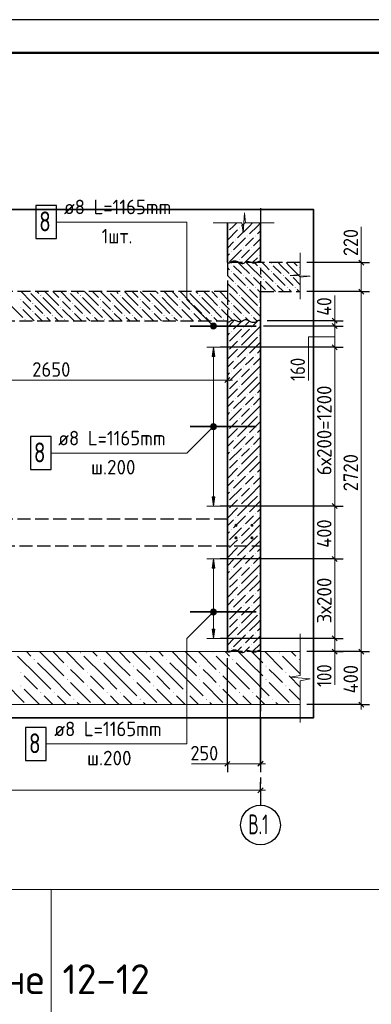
# Model space of a CAD drawing. Header units: millimetres. Extents: x 0 to 59400, y 0 to 42000.
# Tile 26 of 28: x 39923 to 45230, y 27120 to 42000. Entities that reach past the tile are written whole.
import ezdxf

# ---------------------------------------------------------------- set-up
doc = ezdxf.new("R2010")
doc.units = ezdxf.units.MM
doc.linetypes.add('______2', pattern=[270, 200, -70])
doc.linetypes.add('______5', pattern=[1100, 800, -100, 100, -100])
for name, color, linetype, lineweight in [('Standard', 7, 'Continuous', 25), ('ЖБ Перекрытие верхний уровень', 7, '______2', 25), ('ЖБ Перекрытие нижний уровень с отделкой', 7, '______2', 25), ('ЖБ Пилон', 7, 'Continuous', 35), ('ЖБ Стена верхний уровень', 7, 'Continuous', 35), ('Заголовок чертежа', 7, 'Continuous', 25), ('Позиционная метка линия выноска', 7, 'Continuous', 13), ('Примечания', 7, 'Continuous', 13), ('Размерная линия_ общее', 7, 'Continuous', 13), ('Стена обрамление Г-обр.', 7, 'Continuous', 35), ('Стена обрамление П-обр.', 7, 'Continuous', 35), ('Фоновоя арматура Х1', 52, 'Continuous', 25)]:
    doc.layers.add(name, color=color, linetype=linetype, lineweight=lineweight)
doc.layers.add('Оси', color=7, linetype='______5')
doc.layers.add('Размерная выноска', color=7, linetype='Continuous')
doc.styles.add('ISOCPEUR', font='txt')

msp = doc.modelspace()

# ---------------------------------------------------------------- hatches: boundary and pattern name
at = {"layer": 'ЖБ Перекрытие верхний уровень', "linetype": 'Continuous', "lineweight": 18, "transparency": 33554687}
for points in [[(43115, 38312), (43121, 38318), (43128, 38312), (43121, 38305)], [(43535, 38252), (43541, 38258), (43548, 38252), (43541, 38245)], [(43715, 38312), (43721, 38318), (43728, 38312), (43721, 38305)], [(44135, 38252), (44141, 38258), (44148, 38252), (44141, 38245)], [(43115, 38192), (43121, 38198), (43128, 38192), (43121, 38185)], [(43295, 38132), (43301, 38138), (43308, 38132), (43301, 38125)], [(43415, 38132), (43421, 38138), (43428, 38132), (43421, 38125)], [(43715, 38192), (43721, 38198), (43728, 38192), (43721, 38185)], [(43895, 38132), (43901, 38138), (43908, 38132), (43901, 38125)], [(44015, 38132), (44021, 38138), (44028, 38132), (44021, 38125)], [(43175, 38012), (43181, 38018), (43188, 38012), (43181, 38005)], [(43355, 37952), (43361, 37958), (43368, 37952), (43361, 37945)], [(43475, 37952), (43481, 37958), (43488, 37952), (43481, 37945)], [(43595, 38072), (43601, 38078), (43608, 38072), (43601, 38065)], [(43775, 38012), (43781, 38018), (43788, 38012), (43781, 38005)], [(43955, 37952), (43961, 37958), (43968, 37952), (43961, 37945)], [(44075, 37952), (44081, 37958), (44088, 37952), (44081, 37945)], [(43058, 37895), (43061, 37898), (43068, 37892), (43066, 37890), (43058, 37890)], [(43655, 37892), (43661, 37898), (43668, 37892), (43666, 37890), (43656, 37890)]]:
    msp.add_hatch(color=7, dxfattribs=at).paths.add_polyline_path(points, flags=16)
at = {"layer": 'ЖБ Перекрытие нижний уровень с отделкой', "linetype": 'Continuous', "lineweight": 18, "transparency": 33554687}
for points in [[(40066, 37890), (40061, 37885), (40056, 37890)], [(40235, 37832), (40241, 37838), (40248, 37832), (40241, 37825)], [(40666, 37890), (40661, 37885), (40656, 37890)], [(40835, 37832), (40841, 37838), (40848, 37832), (40841, 37825)], [(41266, 37890), (41261, 37885), (41256, 37890)], [(41435, 37832), (41441, 37838), (41448, 37832), (41441, 37825)], [(41866, 37890), (41861, 37885), (41856, 37890)], [(42035, 37832), (42041, 37838), (42048, 37832), (42041, 37825)], [(42466, 37890), (42461, 37885), (42456, 37890)], [(42635, 37832), (42641, 37838), (42648, 37832), (42641, 37825)], [(43066, 37890), (43061, 37885), (43056, 37890)], [(43235, 37832), (43241, 37838), (43248, 37832), (43241, 37825)], [(39935, 37772), (39941, 37778), (39948, 37772), (39941, 37765)], [(39935, 37652), (39941, 37658), (39948, 37652), (39941, 37645)], [(40115, 37712), (40121, 37718), (40128, 37712), (40121, 37705)], [(40535, 37772), (40541, 37778), (40548, 37772), (40541, 37765)], [(40535, 37652), (40541, 37658), (40548, 37652), (40541, 37645)], [(40715, 37712), (40721, 37718), (40728, 37712), (40721, 37705)], [(41135, 37772), (41141, 37778), (41148, 37772), (41141, 37765)], [(41135, 37652), (41141, 37658), (41148, 37652), (41141, 37645)], [(41315, 37712), (41321, 37718), (41328, 37712), (41321, 37705)], [(41735, 37772), (41741, 37778), (41748, 37772), (41741, 37765)], [(41735, 37652), (41741, 37658), (41748, 37652), (41741, 37645)], [(41915, 37712), (41921, 37718), (41928, 37712), (41921, 37705)], [(42335, 37772), (42341, 37778), (42348, 37772), (42341, 37765)], [(42335, 37652), (42341, 37658), (42348, 37652), (42341, 37645)], [(42515, 37712), (42521, 37718), (42528, 37712), (42521, 37705)], [(42935, 37772), (42941, 37778), (42948, 37772), (42941, 37765)], [(42935, 37652), (42941, 37658), (42948, 37652), (42941, 37645)], [(43115, 37712), (43121, 37718), (43128, 37712), (43121, 37705)], [(43535, 37772), (43541, 37778), (43548, 37772), (43541, 37765)], [(43535, 37652), (43541, 37658), (43548, 37652), (43541, 37645)], [(40115, 37592), (40121, 37598), (40128, 37592), (40121, 37585)], [(40295, 37532), (40301, 37538), (40308, 37532), (40301, 37525)], [(40415, 37532), (40421, 37538), (40428, 37532), (40421, 37525)], [(40715, 37592), (40721, 37598), (40728, 37592), (40721, 37585)], [(40895, 37532), (40901, 37538), (40908, 37532), (40901, 37525)], [(41015, 37532), (41021, 37538), (41028, 37532), (41021, 37525)], [(41315, 37592), (41321, 37598), (41328, 37592), (41321, 37585)], [(41495, 37532), (41501, 37538), (41508, 37532), (41501, 37525)], [(41615, 37532), (41621, 37538), (41628, 37532), (41621, 37525)], [(41915, 37592), (41921, 37598), (41928, 37592), (41921, 37585)], [(42095, 37532), (42101, 37538), (42108, 37532), (42101, 37525)], [(42215, 37532), (42221, 37538), (42228, 37532), (42221, 37525)], [(42515, 37592), (42521, 37598), (42528, 37592), (42521, 37585)], [(42695, 37532), (42701, 37538), (42708, 37532), (42701, 37525)], [(42815, 37532), (42821, 37538), (42828, 37532), (42821, 37525)], [(43115, 37592), (43121, 37598), (43128, 37592), (43121, 37585)], [(43295, 37532), (43301, 37538), (43308, 37532), (43301, 37525)], [(43415, 37532), (43421, 37538), (43428, 37532), (43421, 37525)], [(39995, 37472), (40001, 37478), (40008, 37472), (40001, 37465)], [(40595, 37472), (40601, 37478), (40608, 37472), (40601, 37465)], [(41195, 37472), (41201, 37478), (41208, 37472), (41201, 37465)], [(41795, 37472), (41801, 37478), (41808, 37472), (41801, 37465)], [(42395, 37472), (42401, 37478), (42408, 37472), (42401, 37465)], [(42995, 37472), (43001, 37478), (43008, 37472), (43001, 37465)]]:
    msp.add_hatch(color=7, dxfattribs=at).paths.add_polyline_path(points, flags=16)
at = {"layer": 'ЖБ Пилон', "linetype": 'Continuous', "lineweight": 18, "transparency": 33554687}
for points in [[(43058, 38914), (43061, 38917), (43066, 38912), (43061, 38907), (43058, 38910)], [(43236, 38852), (43241, 38857), (43246, 38852), (43241, 38847)], [(43058, 38794), (43061, 38797), (43066, 38792), (43061, 38787), (43058, 38790)], [(43356, 38732), (43361, 38737), (43366, 38732), (43361, 38727)], [(43476, 38732), (43481, 38737), (43486, 38732), (43481, 38727)], [(43176, 38672), (43181, 38677), (43186, 38672), (43181, 38667)], [(43296, 38552), (43301, 38557), (43306, 38552), (43301, 38547)], [(43416, 38552), (43421, 38557), (43426, 38552), (43421, 38547)], [(43116, 38492), (43121, 38497), (43126, 38492), (43121, 38487)], [(43536, 38432), (43541, 38437), (43546, 38432), (43541, 38427)], [(43236, 38372), (43241, 38377), (43246, 38372), (43241, 38367)]]:
    msp.add_hatch(color=7, dxfattribs=at).paths.add_polyline_path(points, flags=16)
at = {"layer": 'ЖБ Стена верхний уровень', "linetype": 'Continuous', "lineweight": 18, "transparency": 33554687}
for points in [[(43296, 37352), (43301, 37357), (43306, 37352), (43301, 37347)], [(43416, 37352), (43421, 37357), (43426, 37352), (43421, 37347)], [(43116, 37292), (43121, 37297), (43126, 37292), (43121, 37287)], [(43536, 37232), (43541, 37237), (43546, 37232), (43541, 37227)], [(43058, 37114), (43061, 37117), (43066, 37112), (43061, 37107), (43058, 37110)], [(43236, 37172), (43241, 37177), (43246, 37172), (43241, 37167)], [(43236, 37052), (43241, 37057), (43246, 37052), (43241, 37047)], [(43058, 36994), (43061, 36997), (43066, 36992), (43061, 36987), (43058, 36990)], [(43356, 36932), (43361, 36937), (43366, 36932), (43361, 36927)], [(43476, 36932), (43481, 36937), (43486, 36932), (43481, 36927)], [(43176, 36872), (43181, 36877), (43186, 36872), (43181, 36867)], [(43296, 36752), (43301, 36757), (43306, 36752), (43301, 36747)], [(43416, 36752), (43421, 36757), (43426, 36752), (43421, 36747)], [(43116, 36692), (43121, 36697), (43126, 36692), (43121, 36687)], [(43536, 36632), (43541, 36637), (43546, 36632), (43541, 36627)], [(43058, 36514), (43061, 36517), (43066, 36512), (43061, 36507), (43058, 36510)], [(43236, 36572), (43241, 36577), (43246, 36572), (43241, 36567)], [(43236, 36452), (43241, 36457), (43246, 36452), (43241, 36447)], [(43058, 36394), (43061, 36397), (43066, 36392), (43061, 36387), (43058, 36390)], [(43356, 36332), (43361, 36337), (43366, 36332), (43361, 36327)], [(43476, 36332), (43481, 36337), (43486, 36332), (43481, 36327)], [(43176, 36272), (43181, 36277), (43186, 36272), (43181, 36267)], [(43116, 36092), (43121, 36097), (43126, 36092), (43121, 36087)], [(43296, 36152), (43301, 36157), (43306, 36152), (43301, 36147)], [(43416, 36152), (43421, 36157), (43426, 36152), (43421, 36147)], [(43536, 36032), (43541, 36037), (43546, 36032), (43541, 36027)], [(43058, 35914), (43061, 35917), (43066, 35912), (43061, 35907), (43058, 35910)], [(43236, 35972), (43241, 35977), (43246, 35972), (43241, 35967)], [(43058, 35794), (43061, 35797), (43066, 35792), (43061, 35787), (43058, 35790)], [(43236, 35852), (43241, 35857), (43246, 35852), (43241, 35847)], [(43356, 35732), (43361, 35737), (43366, 35732), (43361, 35727)], [(43476, 35732), (43481, 35737), (43486, 35732), (43481, 35727)], [(43176, 35672), (43181, 35677), (43186, 35672), (43181, 35667)], [(43116, 35492), (43121, 35497), (43126, 35492), (43121, 35487)], [(43296, 35552), (43301, 35557), (43306, 35552), (43301, 35547)], [(43416, 35552), (43421, 35557), (43426, 35552), (43421, 35547)], [(43536, 35432), (43541, 35437), (43546, 35432), (43541, 35427)], [(43058, 35314), (43061, 35317), (43066, 35312), (43061, 35307), (43058, 35310)], [(43236, 35372), (43241, 35377), (43246, 35372), (43241, 35367)], [(43058, 35194), (43061, 35197), (43066, 35192), (43061, 35187), (43058, 35190)], [(43236, 35252), (43241, 35257), (43246, 35252), (43241, 35247)], [(43356, 35132), (43361, 35137), (43366, 35132), (43361, 35127)], [(43476, 35132), (43481, 35137), (43486, 35132), (43481, 35127)], [(43176, 35072), (43181, 35077), (43186, 35072), (43181, 35067)], [(43116, 34892), (43121, 34897), (43126, 34892), (43121, 34887)], [(43296, 34952), (43301, 34957), (43306, 34952), (43301, 34947)], [(43416, 34952), (43421, 34957), (43426, 34952), (43421, 34947)], [(43536, 34832), (43541, 34837), (43546, 34832), (43541, 34827)], [(43058, 34714), (43061, 34717), (43066, 34712), (43061, 34707), (43058, 34710)], [(43236, 34772), (43241, 34777), (43246, 34772), (43241, 34767)], [(43058, 34594), (43061, 34597), (43066, 34592), (43061, 34587), (43058, 34590)], [(43236, 34652), (43241, 34657), (43246, 34652), (43241, 34647)], [(43356, 34532), (43361, 34537), (43366, 34532), (43361, 34527)], [(43476, 34532), (43481, 34537), (43486, 34532), (43481, 34527)], [(43176, 34472), (43181, 34477), (43186, 34472), (43181, 34467)], [(43116, 34292), (43121, 34297), (43126, 34292), (43121, 34287)], [(43296, 34352), (43301, 34357), (43306, 34352), (43301, 34347)], [(43416, 34352), (43421, 34357), (43426, 34352), (43421, 34347)], [(43536, 34232), (43541, 34237), (43546, 34232), (43541, 34227)], [(43058, 34114), (43061, 34117), (43066, 34112), (43061, 34107), (43058, 34110)], [(43236, 34172), (43241, 34177), (43246, 34172), (43241, 34167)], [(43058, 33994), (43061, 33997), (43066, 33992), (43061, 33987), (43058, 33990)], [(43236, 34052), (43241, 34057), (43246, 34052), (43241, 34047)], [(43356, 33932), (43361, 33937), (43366, 33932), (43361, 33927)], [(43476, 33932), (43481, 33937), (43486, 33932), (43481, 33927)], [(43176, 33872), (43181, 33877), (43186, 33872), (43181, 33867)], [(43116, 33692), (43121, 33697), (43126, 33692), (43121, 33687)], [(43296, 33752), (43301, 33757), (43306, 33752), (43301, 33747)], [(43416, 33752), (43421, 33757), (43426, 33752), (43421, 33747)], [(43536, 33632), (43541, 33637), (43546, 33632), (43541, 33627)], [(43058, 33514), (43061, 33517), (43066, 33512), (43061, 33507), (43058, 33510)], [(43236, 33572), (43241, 33577), (43246, 33572), (43241, 33567)], [(43058, 33394), (43061, 33397), (43066, 33392), (43061, 33387), (43058, 33390)], [(43236, 33452), (43241, 33457), (43246, 33452), (43241, 33447)], [(43356, 33332), (43361, 33337), (43366, 33332), (43361, 33327)], [(43476, 33332), (43481, 33337), (43486, 33332), (43481, 33327)], [(43176, 33272), (43181, 33277), (43186, 33272), (43181, 33267)], [(43116, 33092), (43121, 33097), (43126, 33092), (43121, 33087)], [(43296, 33152), (43301, 33157), (43306, 33152), (43301, 33147)], [(43416, 33152), (43421, 33157), (43426, 33152), (43421, 33147)], [(43536, 33032), (43541, 33037), (43546, 33032), (43541, 33027)], [(43058, 32914), (43061, 32917), (43066, 32912), (43061, 32907), (43058, 32910)], [(43236, 32972), (43241, 32977), (43246, 32972), (43241, 32967)], [(43058, 32794), (43061, 32797), (43066, 32792), (43061, 32787), (43058, 32790)], [(43236, 32852), (43241, 32857), (43246, 32852), (43241, 32847)], [(43356, 32732), (43361, 32737), (43366, 32732), (43361, 32727)], [(43476, 32732), (43481, 32737), (43486, 32732), (43481, 32727)], [(43176, 32672), (43181, 32677), (43186, 32672), (43181, 32667)], [(43116, 32492), (43121, 32497), (43126, 32492), (43121, 32487)], [(43296, 32552), (43301, 32557), (43306, 32552), (43301, 32547)], [(43416, 32552), (43421, 32557), (43426, 32552), (43421, 32547)]]:
    msp.add_hatch(color=7, dxfattribs=at).paths.add_polyline_path(points, flags=16)
at = {"layer": 'Позиционная метка линия выноска', "linetype": 'Continuous', "lineweight": 13, "transparency": 33554687}
for points in [[(42805, 37381), (42836, 37413), (42816, 37402)], [(42836, 37413), (42805, 37381), (42805, 37358)], [(42836, 37413), (42805, 37358), (42859, 37413)], [(42859, 37413), (42805, 37358), (42816, 37338)], [(42859, 37413), (42816, 37338), (42880, 37402)], [(42880, 37402), (42816, 37338), (42836, 37327)], [(42880, 37402), (42836, 37327), (42891, 37381)], [(42891, 37381), (42836, 37327), (42859, 37327)], [(42891, 37381), (42859, 37327), (42891, 37358)], [(42891, 37358), (42859, 37327), (42880, 37338)], [(42805, 35861), (42880, 35818), (42816, 35882)], [(42805, 35838), (42859, 35807), (42805, 35861)], [(42805, 35861), (42859, 35807), (42880, 35818)], [(42816, 35882), (42891, 35838), (42836, 35893)], [(42816, 35882), (42880, 35818), (42891, 35838)], [(42836, 35893), (42891, 35838), (42891, 35861)], [(42836, 35893), (42891, 35861), (42859, 35893)], [(42859, 35893), (42891, 35861), (42880, 35882)], [(42836, 35807), (42805, 35838), (42816, 35818)], [(42805, 35838), (42836, 35807), (42859, 35807)], [(42805, 33061), (42880, 33018), (42816, 33082)], [(42805, 33038), (42859, 33007), (42805, 33061)], [(42805, 33061), (42859, 33007), (42880, 33018)], [(42836, 33007), (42805, 33038), (42816, 33018)], [(42805, 33038), (42836, 33007), (42859, 33007)], [(42816, 33082), (42891, 33038), (42836, 33093)], [(42816, 33082), (42880, 33018), (42891, 33038)], [(42836, 33093), (42891, 33038), (42891, 33061)], [(42836, 33093), (42891, 33061), (42859, 33093)], [(42859, 33093), (42891, 33061), (42880, 33082)]]:
    msp.add_hatch(color=7, dxfattribs=at).paths.add_polyline_path(points)
at = {"layer": 'Стена обрамление П-обр.', "linetype": 'Continuous', "lineweight": 13, "transparency": 33554687}
for points in [[(42868, 36910), (42848, 37050), (42828, 36910)], [(42868, 33710), (42848, 33850), (42828, 33710)]]:
    msp.add_hatch(color=7, dxfattribs=at).paths.add_polyline_path(points)
for points in [[(42868, 34790), (42848, 34650), (42828, 34790)], [(42868, 32790), (42848, 32650), (42828, 32790)]]:
    msp.add_hatch(color=7, dxfattribs=at).paths.add_polyline_path(points, flags=16)
at = {"layer": 'Фоновоя арматура Х1', "linetype": 'Continuous', "lineweight": 18, "transparency": 33554687}
for points in [[(40835, 32432), (40841, 32438), (40848, 32432), (40841, 32425)], [(41835, 32432), (41841, 32438), (41848, 32432), (41841, 32425)], [(42835, 32432), (42841, 32438), (42848, 32432), (42841, 32425)], [(43835, 32432), (43841, 32438), (43848, 32432), (43841, 32425)], [(40135, 32332), (40141, 32338), (40148, 32332), (40141, 32325)], [(41135, 32332), (41141, 32338), (41148, 32332), (41141, 32325)], [(42135, 32332), (42141, 32338), (42148, 32332), (42141, 32325)], [(43135, 32332), (43141, 32338), (43148, 32332), (43141, 32325)], [(44135, 32332), (44141, 32338), (44148, 32332), (44141, 32325)], [(40635, 32232), (40641, 32238), (40648, 32232), (40641, 32225)], [(41635, 32232), (41641, 32238), (41648, 32232), (41641, 32225)], [(42635, 32232), (42641, 32238), (42648, 32232), (42641, 32225)], [(43635, 32232), (43641, 32238), (43648, 32232), (43641, 32225)], [(39935, 32132), (39941, 32138), (39948, 32132), (39941, 32125)], [(40635, 32032), (40641, 32038), (40648, 32032), (40641, 32025)], [(40935, 32132), (40941, 32138), (40948, 32132), (40941, 32125)], [(41635, 32032), (41641, 32038), (41648, 32032), (41641, 32025)], [(41935, 32132), (41941, 32138), (41948, 32132), (41941, 32125)], [(42635, 32032), (42641, 32038), (42648, 32032), (42641, 32025)], [(42935, 32132), (42941, 32138), (42948, 32132), (42941, 32125)], [(43635, 32032), (43641, 32038), (43648, 32032), (43641, 32025)], [(43935, 32132), (43941, 32138), (43948, 32132), (43941, 32125)], [(39935, 31932), (39941, 31938), (39948, 31932), (39941, 31925)], [(40935, 31932), (40941, 31938), (40948, 31932), (40941, 31925)], [(41935, 31932), (41941, 31938), (41948, 31932), (41941, 31925)], [(42935, 31932), (42941, 31938), (42948, 31932), (42941, 31925)], [(43935, 31932), (43941, 31938), (43948, 31932), (43941, 31925)], [(40235, 31832), (40241, 31838), (40248, 31832), (40241, 31825)], [(40435, 31832), (40441, 31838), (40448, 31832), (40441, 31825)], [(40735, 31732), (40741, 31738), (40748, 31732), (40741, 31725)], [(41235, 31832), (41241, 31838), (41248, 31832), (41241, 31825)], [(41435, 31832), (41441, 31838), (41448, 31832), (41441, 31825)], [(41735, 31732), (41741, 31738), (41748, 31732), (41741, 31725)], [(42235, 31832), (42241, 31838), (42248, 31832), (42241, 31825)], [(42435, 31832), (42441, 31838), (42448, 31832), (42441, 31825)], [(42735, 31732), (42741, 31738), (42748, 31732), (42741, 31725)], [(43235, 31832), (43241, 31838), (43248, 31832), (43241, 31825)], [(43435, 31832), (43441, 31838), (43448, 31832), (43441, 31825)], [(43735, 31732), (43741, 31738), (43748, 31732), (43741, 31725)]]:
    msp.add_hatch(color=7, dxfattribs=at).paths.add_polyline_path(points, flags=16)

# ---------------------------------------------------------------- linework, layer by layer
at = {"layer": 'Standard', "color": 7, "linetype": 'Continuous', "lineweight": 13, "transparency": 33554687}
for p, q in [((43296, 38780), (43315, 39080)), ((43315, 39080), (43333, 38930)), ((42845, 38930), (43278, 38930)), ((43278, 38930), (43296, 38780)), ((43333, 38930), (43765, 38930)), ((43765, 38930), (43765, 38930)), ((44158, 38479), (44158, 38150)), ((44158, 38150), (44008, 38136)), ((44008, 38136), (44308, 38122)), ((44308, 38122), (44158, 38108)), ((44158, 38108), (44158, 37779)), ((44158, 37779), (44158, 37779)), ((44680, 37450), (44680, 37525)), ((44680, 37370), (44680, 37050)), ((44680, 37050), (44680, 34650)), ((44680, 34650), (44680, 33850)), ((44680, 33850), (44680, 32650)), ((44158, 32720), (44158, 32090)), ((44680, 32650), (44680, 32450)), ((44680, 32450), (44680, 32375)), ((44158, 32090), (44008, 32063)), ((44008, 32063), (44308, 32037)), ((44308, 32037), (44158, 32010)), ((44158, 32010), (44158, 31380)), ((44158, 31380), (44158, 31380))]:
    msp.add_line(p, q, dxfattribs=at)
at = {"layer": 'Standard', "color": 7, "linetype": 'Continuous', "lineweight": -3, "transparency": 33554687}
for p, q in [((44680, 37450), (44555, 37450)), ((44680, 37370), (44555, 37370)), ((44680, 37450), (44805, 37450)), ((44680, 37370), (44805, 37370)), ((44680, 37050), (44555, 37050)), ((44680, 37050), (44805, 37050)), ((44680, 34650), (44555, 34650)), ((44680, 34650), (44805, 34650)), ((44680, 33850), (44555, 33850)), ((44680, 33850), (44805, 33850)), ((44680, 32650), (44555, 32650)), ((44680, 32650), (44805, 32650)), ((44680, 32450), (44555, 32450)), ((44680, 32450), (44805, 32450))]:
    msp.add_line(p, q, dxfattribs=at)
at = {"layer": 'Standard', "color": 7, "linetype": 'Continuous', "lineweight": 25, "transparency": 33554687}
for p, q in [((44642, 37487), (44717, 37412)), ((44642, 37407), (44717, 37332)), ((44642, 37087), (44717, 37012)), ((44642, 34687), (44717, 34612)), ((44642, 33887), (44717, 33812)), ((44642, 32687), (44717, 32612)), ((44642, 32487), (44717, 32412))]:
    msp.add_line(p, q, dxfattribs=at)
msp.add_lwpolyline([(0, 0), (59400, 0), (59400, 42000), (0, 42000), (0, 0)], close=True, dxfattribs=at)
at = {"layer": 'Standard', "color": 7, "linetype": 'Continuous', "lineweight": 50, "transparency": 33554687}
msp.add_lwpolyline([(2000, 41500), (58900, 41500), (58900, 500), (2000, 500), (2000, 41500)], close=True, dxfattribs=at)
at = {"layer": 'Standard', "color": 7, "linetype": 'Continuous', "lineweight": 13, "transparency": 33554687}
for points in [[(58900, 41500), (2000, 41500), (2000, 500), (58900, 500), (58900, 41500)], [(44680, 37450), (44680, 37429), (44680, 37429), (44680, 37370)], [(40400, 28856), (2000, 28856), (2000, 500), (40400, 500), (40400, 28856)], [(11357, 6000), (58900, 6000), (58900, 28856), (11357, 28856), (11357, 6000)]]:
    msp.add_lwpolyline(points, dxfattribs=at)
at = {"layer": 'Standard', "color": 254, "linetype": 'Continuous', "lineweight": 35, "true_color": 0xc4c4ff, "transparency": 33554687}
msp.add_lwpolyline([(22918, 31450), (44358, 31450), (44358, 39130), (22918, 39130), (22918, 31450)], dxfattribs=at)
at = {"layer": 'Standard', "color": 7, "linetype": 'Continuous', "lineweight": -3, "transparency": 33554687}
for points in [[(44680, 37370), (44663, 37370), (44663, 37370), (44663, 37370), (44663, 37370), (44663, 37370), (44663, 37370), (44663, 37370), (44663, 37370), (44612, 37370), (44612, 37370), (43602, 37370)], [(44680, 37450), (44663, 37450), (44663, 37450), (44663, 37450), (44663, 37450), (44663, 37450), (44663, 37450), (44663, 37450), (44663, 37450), (44645, 37450), (44645, 37450), (43658, 37450)], [(44680, 37050), (44663, 37050), (44663, 37050), (44663, 37050), (44663, 37050), (44663, 37050), (44663, 37050), (44663, 37050), (44663, 37050), (44483, 37050), (44483, 37050), (42948, 37050)], [(44680, 34650), (44663, 34650), (44663, 34650), (44663, 34650), (44663, 34650), (44663, 34650), (44663, 34650), (42948, 34650)], [(44680, 33850), (44663, 33850), (44663, 33850), (44663, 33850), (44663, 33850), (42948, 33850)], [(44680, 32650), (44663, 32650), (44663, 32650), (42948, 32650)], [(44680, 32450), (44663, 32450), (44663, 32450), (44258, 32450)]]:
    msp.add_lwpolyline(points, dxfattribs=at)
at = {"layer": 'ЖБ Перекрытие верхний уровень', "color": 7, "linetype": '______2', "lineweight": 25, "transparency": 33554687}
for p, q in [((43058, 38330), (43058, 37890)), ((44158, 38330), (43558, 38330)), ((43558, 37890), (44158, 37890))]:
    msp.add_line(p, q, dxfattribs=at)
at = {"layer": 'ЖБ Перекрытие верхний уровень', "color": 9, "linetype": 'Continuous', "lineweight": 18, "true_color": 0xc7c7c7, "transparency": 33554687}
for p, q in [((43091, 38222), (43058, 38255)), ((43151, 38282), (43271, 38162)), ((43271, 38282), (43223, 38330)), ((43271, 38282), (43391, 38162)), ((43343, 38330), (43391, 38282)), ((43391, 38282), (43571, 38102)), ((43463, 38330), (43511, 38282)), ((43631, 38282), (43583, 38330)), ((43691, 38222), (43631, 38282)), ((43751, 38282), (43871, 38162)), ((43871, 38282), (43823, 38330)), ((43871, 38282), (43991, 38162)), ((43943, 38330), (43991, 38282)), ((43991, 38282), (44158, 38115)), ((44063, 38330), (44111, 38282)), ((43058, 38135), (43151, 38042)), ((43151, 38162), (43331, 37982)), ((43391, 38042), (43331, 38102)), ((43451, 38102), (43631, 37922)), ((43571, 38222), (43751, 38042)), ((43751, 38162), (43931, 37982)), ((43991, 38042), (43931, 38102)), ((44051, 38102), (44158, 37995)), ((43058, 38015), (43183, 37890)), ((43303, 37890), (43211, 37982)), ((43451, 37982), (43391, 38042)), ((43631, 38042), (43783, 37890)), ((43903, 37890), (43811, 37982)), ((44051, 37982), (43991, 38042)), ((43391, 37922), (43423, 37890)), ((43511, 37922), (43543, 37890)), ((43991, 37922), (44023, 37890)), ((44111, 37922), (44143, 37890))]:
    msp.add_line(p, q, dxfattribs=at)
at = {"layer": 'ЖБ Перекрытие нижний уровень с отделкой', "color": 7, "linetype": '______2', "lineweight": 25, "transparency": 33554687}
for p, q in [((43058, 37890), (38158, 37890)), ((43558, 37450), (43558, 37890)), ((37758, 37450), (43058, 37450))]:
    msp.add_line(p, q, dxfattribs=at)
at = {"layer": 'ЖБ Перекрытие нижний уровень с отделкой', "color": 9, "linetype": 'Continuous', "lineweight": 18, "true_color": 0xc7c7c7, "transparency": 33554687}
for p, q in [((39943, 37890), (40091, 37742)), ((40271, 37682), (40091, 37862)), ((40183, 37890), (40211, 37862)), ((40271, 37802), (40391, 37682)), ((40391, 37802), (40303, 37890)), ((40391, 37802), (40511, 37682)), ((40423, 37890), (40511, 37802)), ((40543, 37890), (40691, 37742)), ((40871, 37682), (40691, 37862)), ((40783, 37890), (40811, 37862)), ((40871, 37802), (40991, 37682)), ((40991, 37802), (40903, 37890)), ((40991, 37802), (41111, 37682)), ((41023, 37890), (41111, 37802)), ((41143, 37890), (41291, 37742)), ((41471, 37682), (41291, 37862)), ((41383, 37890), (41411, 37862)), ((41471, 37802), (41591, 37682)), ((41591, 37802), (41503, 37890)), ((41591, 37802), (41711, 37682)), ((41623, 37890), (41711, 37802)), ((41743, 37890), (41891, 37742)), ((42071, 37682), (41891, 37862)), ((41983, 37890), (42011, 37862)), ((42071, 37802), (42191, 37682)), ((42191, 37802), (42103, 37890)), ((42191, 37802), (42311, 37682)), ((42223, 37890), (42311, 37802)), ((42343, 37890), (42491, 37742)), ((42671, 37682), (42491, 37862)), ((42583, 37890), (42611, 37862)), ((42671, 37802), (42791, 37682)), ((42791, 37802), (42703, 37890)), ((42791, 37802), (42911, 37682)), ((42823, 37890), (42911, 37802)), ((42943, 37890), (43091, 37742)), ((43271, 37682), (43091, 37862)), ((43183, 37890), (43211, 37862)), ((43271, 37802), (43391, 37682)), ((43391, 37802), (43303, 37890)), ((43391, 37802), (43511, 37682)), ((43423, 37890), (43511, 37802)), ((43543, 37890), (43558, 37875)), ((39791, 37682), (39971, 37502)), ((40031, 37682), (39971, 37742)), ((40091, 37622), (40031, 37682)), ((40151, 37682), (40271, 37562)), ((40271, 37682), (40391, 37562)), ((40391, 37682), (40571, 37502)), ((40631, 37682), (40571, 37742)), ((40691, 37622), (40631, 37682)), ((40751, 37682), (40871, 37562)), ((40871, 37682), (40991, 37562)), ((40991, 37682), (41171, 37502)), ((41231, 37682), (41171, 37742)), ((41291, 37622), (41231, 37682)), ((41351, 37682), (41471, 37562)), ((41471, 37682), (41591, 37562)), ((41591, 37682), (41771, 37502)), ((41831, 37682), (41771, 37742)), ((41891, 37622), (41831, 37682)), ((41951, 37682), (42071, 37562)), ((42071, 37682), (42191, 37562)), ((42191, 37682), (42371, 37502)), ((42431, 37682), (42371, 37742)), ((42491, 37622), (42431, 37682)), ((42551, 37682), (42671, 37562)), ((42671, 37682), (42791, 37562)), ((42791, 37682), (42971, 37502)), ((43031, 37682), (42971, 37742)), ((43091, 37622), (43031, 37682)), ((43151, 37682), (43271, 37562)), ((43271, 37682), (43391, 37562)), ((43391, 37682), (43558, 37515)), ((39971, 37622), (40143, 37450)), ((40151, 37562), (40263, 37450)), ((40383, 37450), (40331, 37502)), ((40451, 37502), (40503, 37450)), ((40571, 37622), (40743, 37450)), ((40751, 37562), (40863, 37450)), ((40983, 37450), (40931, 37502)), ((41051, 37502), (41103, 37450)), ((41171, 37622), (41343, 37450)), ((41351, 37562), (41463, 37450)), ((41583, 37450), (41531, 37502)), ((41651, 37502), (41703, 37450)), ((41771, 37622), (41943, 37450)), ((41951, 37562), (42063, 37450)), ((42183, 37450), (42131, 37502)), ((42251, 37502), (42303, 37450)), ((42371, 37622), (42543, 37450)), ((42551, 37562), (42663, 37450)), ((42783, 37450), (42731, 37502)), ((42851, 37502), (42903, 37450)), ((42971, 37622), (43143, 37450)), ((43151, 37562), (43263, 37450)), ((43383, 37450), (43331, 37502)), ((43451, 37502), (43503, 37450))]:
    msp.add_line(p, q, dxfattribs=at)
at = {"layer": 'ЖБ Пилон', "color": 7, "linetype": 'Continuous', "lineweight": 35, "transparency": 33554687}
for p, q in [((43058, 38930), (43058, 38330)), ((43558, 38330), (43558, 38930))]:
    msp.add_line(p, q, dxfattribs=at)
at = {"layer": 'ЖБ Пилон', "color": 251, "linetype": 'Continuous', "lineweight": 18, "true_color": 0x494949, "transparency": 33554687}
for p, q in [((43091, 38822), (43151, 38882)), ((43151, 38882), (43199, 38930)), ((43391, 38882), (43211, 38702)), ((43319, 38930), (43271, 38882)), ((43439, 38930), (43391, 38882)), ((43511, 38882), (43391, 38762)), ((43511, 38882), (43558, 38929)), ((43211, 38822), (43058, 38669)), ((43331, 38702), (43151, 38522)), ((43391, 38642), (43451, 38702)), ((43558, 38689), (43451, 38582)), ((43558, 38809), (43511, 38762)), ((43151, 38642), (43058, 38549)), ((43331, 38582), (43391, 38642)), ((43391, 38402), (43558, 38569)), ((43058, 38429), (43091, 38462)), ((43271, 38522), (43091, 38342)), ((43391, 38522), (43271, 38402)), ((43391, 38402), (43319, 38330)), ((43511, 38402), (43439, 38330)), ((43199, 38330), (43211, 38342))]:
    msp.add_line(p, q, dxfattribs=at)
at = {"layer": 'ЖБ Стена верхний уровень', "color": 7, "linetype": 'Continuous', "lineweight": 35, "transparency": 33554687}
for p, q in [((43058, 37450), (43058, 32450)), ((43558, 32450), (43558, 37450))]:
    msp.add_line(p, q, dxfattribs=at)
at = {"layer": 'ЖБ Стена верхний уровень', "color": 251, "linetype": 'Continuous', "lineweight": 18, "true_color": 0x494949, "transparency": 33554687}
for p, q in [((43151, 37442), (43058, 37349)), ((43279, 37450), (43151, 37322)), ((43331, 37382), (43391, 37442)), ((43391, 37442), (43399, 37450)), ((43391, 37202), (43558, 37369)), ((43519, 37450), (43451, 37382)), ((43058, 37229), (43091, 37262)), ((43271, 37322), (43091, 37142)), ((43391, 37322), (43271, 37202)), ((43391, 37202), (43271, 37082)), ((43511, 37202), (43391, 37082)), ((43091, 37022), (43151, 37082)), ((43151, 37082), (43211, 37142)), ((43391, 37082), (43211, 36902)), ((43511, 37082), (43391, 36962)), ((43511, 37082), (43558, 37129)), ((43211, 37022), (43058, 36869)), ((43331, 36902), (43151, 36722)), ((43391, 36842), (43451, 36902)), ((43558, 37009), (43511, 36962)), ((43151, 36842), (43058, 36749)), ((43331, 36782), (43391, 36842)), ((43391, 36602), (43558, 36769)), ((43558, 36889), (43451, 36782)), ((43058, 36629), (43091, 36662)), ((43271, 36722), (43091, 36542)), ((43391, 36722), (43271, 36602)), ((43091, 36422), (43151, 36482)), ((43151, 36482), (43211, 36542)), ((43391, 36482), (43211, 36302)), ((43391, 36602), (43271, 36482)), ((43511, 36602), (43391, 36482)), ((43511, 36482), (43391, 36362)), ((43511, 36482), (43558, 36529)), ((43211, 36422), (43058, 36269)), ((43558, 36409), (43511, 36362)), ((43151, 36242), (43058, 36149)), ((43331, 36302), (43151, 36122)), ((43331, 36182), (43391, 36242)), ((43391, 36242), (43451, 36302)), ((43391, 36002), (43558, 36169)), ((43558, 36289), (43451, 36182)), ((43058, 36029), (43091, 36062)), ((43271, 36122), (43091, 35942)), ((43391, 36122), (43271, 36002)), ((43091, 35822), (43151, 35882)), ((43151, 35882), (43211, 35942)), ((43391, 35882), (43211, 35702)), ((43391, 36002), (43271, 35882)), ((43511, 36002), (43391, 35882)), ((43511, 35882), (43391, 35762)), ((43511, 35882), (43558, 35929)), ((43211, 35822), (43058, 35669)), ((43558, 35809), (43511, 35762)), ((43151, 35642), (43058, 35549)), ((43331, 35702), (43151, 35522)), ((43331, 35582), (43391, 35642)), ((43391, 35642), (43451, 35702)), ((43391, 35402), (43558, 35569)), ((43558, 35689), (43451, 35582)), ((43058, 35429), (43091, 35462)), ((43271, 35522), (43091, 35342)), ((43391, 35522), (43271, 35402)), ((43091, 35222), (43151, 35282)), ((43151, 35282), (43211, 35342)), ((43391, 35282), (43211, 35102)), ((43391, 35402), (43271, 35282)), ((43511, 35402), (43391, 35282)), ((43511, 35282), (43391, 35162)), ((43511, 35282), (43558, 35329)), ((43211, 35222), (43058, 35069)), ((43558, 35209), (43511, 35162)), ((43151, 35042), (43058, 34949)), ((43331, 35102), (43151, 34922)), ((43331, 34982), (43391, 35042)), ((43391, 35042), (43451, 35102)), ((43391, 34802), (43558, 34969)), ((43558, 35089), (43451, 34982)), ((43058, 34829), (43091, 34862)), ((43271, 34922), (43091, 34742)), ((43391, 34922), (43271, 34802)), ((43091, 34622), (43151, 34682)), ((43151, 34682), (43211, 34742)), ((43391, 34682), (43211, 34502)), ((43391, 34802), (43271, 34682)), ((43511, 34802), (43391, 34682)), ((43511, 34682), (43391, 34562)), ((43511, 34682), (43558, 34729)), ((43211, 34622), (43058, 34469)), ((43558, 34609), (43511, 34562)), ((43151, 34442), (43058, 34349)), ((43331, 34502), (43151, 34322)), ((43331, 34382), (43391, 34442)), ((43391, 34442), (43451, 34502)), ((43558, 34489), (43451, 34382)), ((43058, 34229), (43091, 34262)), ((43271, 34322), (43091, 34142)), ((43391, 34322), (43271, 34202)), ((43391, 34202), (43558, 34369)), ((43091, 34022), (43151, 34082)), ((43151, 34082), (43211, 34142)), ((43391, 34082), (43211, 33902)), ((43391, 34202), (43271, 34082)), ((43511, 34202), (43391, 34082)), ((43511, 34082), (43391, 33962)), ((43511, 34082), (43558, 34129)), ((43211, 34022), (43058, 33869)), ((43558, 34009), (43511, 33962)), ((43151, 33842), (43058, 33749)), ((43331, 33902), (43151, 33722)), ((43331, 33782), (43391, 33842)), ((43391, 33842), (43451, 33902)), ((43558, 33889), (43451, 33782)), ((43058, 33629), (43091, 33662)), ((43271, 33722), (43091, 33542)), ((43391, 33722), (43271, 33602)), ((43391, 33602), (43558, 33769)), ((43091, 33422), (43151, 33482)), ((43151, 33482), (43211, 33542)), ((43391, 33482), (43211, 33302)), ((43391, 33602), (43271, 33482)), ((43511, 33602), (43391, 33482)), ((43511, 33482), (43391, 33362)), ((43511, 33482), (43558, 33529)), ((43211, 33422), (43058, 33269)), ((43558, 33409), (43511, 33362)), ((43151, 33242), (43058, 33149)), ((43331, 33302), (43151, 33122)), ((43331, 33182), (43391, 33242)), ((43391, 33242), (43451, 33302)), ((43558, 33289), (43451, 33182)), ((43058, 33029), (43091, 33062)), ((43271, 33122), (43091, 32942)), ((43391, 33122), (43271, 33002)), ((43391, 33002), (43558, 33169)), ((43151, 32882), (43211, 32942)), ((43391, 33002), (43271, 32882)), ((43511, 33002), (43391, 32882)), ((43511, 32882), (43558, 32929)), ((43211, 32822), (43058, 32669)), ((43091, 32822), (43151, 32882)), ((43391, 32882), (43211, 32702)), ((43511, 32882), (43391, 32762)), ((43558, 32809), (43511, 32762)), ((43151, 32642), (43058, 32549)), ((43331, 32702), (43151, 32522)), ((43331, 32582), (43391, 32642)), ((43391, 32642), (43451, 32702)), ((43558, 32689), (43451, 32582)), ((43079, 32450), (43091, 32462)), ((43271, 32522), (43199, 32450)), ((43391, 32522), (43319, 32450)), ((43439, 32450), (43558, 32569))]:
    msp.add_line(p, q, dxfattribs=at)
at = {"layer": 'Оси', "color": 8, "linetype": '______5', "lineweight": -3, "transparency": 33554687}
msp.add_line((43558, 39150), (43558, 30130), dxfattribs=at)
at = {"layer": 'Оси', "color": 7, "linetype": 'Continuous', "lineweight": -3, "transparency": 33554687}
msp.add_circle((43558, 29830), 300, dxfattribs=at)
at = {"layer": 'Позиционная метка линия выноска', "color": 7, "linetype": 'Continuous', "lineweight": 13, "transparency": 33554687}
for p, q in [((42816, 37402), (42816, 37402)), ((42880, 37402), (42880, 37402)), ((42816, 37338), (42816, 37338)), ((42880, 37338), (42880, 37338)), ((42816, 35882), (42816, 35882)), ((42880, 35882), (42880, 35882)), ((42816, 35818), (42816, 35818)), ((42880, 35818), (42880, 35818)), ((42816, 33082), (42816, 33082)), ((42880, 33082), (42880, 33082)), ((42816, 33018), (42816, 33018)), ((42880, 33018), (42880, 33018))]:
    msp.add_line(p, q, dxfattribs=at)
for points in [[(40476, 38942), (42448, 38942), (42448, 37770), (42848, 37370)], [(40396, 35450), (42448, 35450), (42848, 35850)], [(40322, 31055), (42448, 31055), (42448, 32650), (42848, 33050)]]:
    msp.add_lwpolyline(points, dxfattribs=at)
for centre in [(42848, 37370), (42848, 35850), (42848, 33050)]:
    msp.add_circle(centre, 45, dxfattribs=at)
at = {"layer": 'Примечания', "color": 253, "linetype": '______2', "lineweight": -3, "true_color": 0xababab, "transparency": 33554687}
for p, q in [((43558, 38330), (43058, 38330)), ((43058, 37890), (43058, 37450)), ((43058, 34450), (38158, 34450)), ((37758, 34050), (43558, 34050)), ((43558, 32450), (43058, 32450))]:
    msp.add_line(p, q, dxfattribs=at)
at = {"layer": 'Примечания', "color": 7, "linetype": 'Continuous', "lineweight": 25, "transparency": 33554687}
for points in [[(43058, 38325), (43073, 38325), (43089, 38326), (43103, 38330), (43115, 38337), (43125, 38345), (43136, 38351), (43151, 38355), (43167, 38357), (43182, 38355), (43197, 38351), (43211, 38346), (43223, 38339), (43234, 38332), (43245, 38326), (43259, 38320), (43274, 38317), (43290, 38318), (43306, 38321), (43317, 38327), (43328, 38335), (43339, 38342), (43352, 38347), (43368, 38348), (43384, 38345), (43398, 38340), (43412, 38335), (43426, 38330), (43439, 38326), (43455, 38323), (43458, 38323)], [(43458, 38325), (43473, 38325), (43489, 38326), (43503, 38330), (43515, 38337), (43525, 38345), (43536, 38351), (43551, 38355), (43558, 38356)], [(43158, 37455), (43143, 37455), (43127, 37454), (43113, 37450), (43101, 37443), (43091, 37435), (43080, 37429), (43065, 37425), (43058, 37424)], [(43558, 37455), (43543, 37455), (43527, 37454), (43513, 37450), (43501, 37443), (43491, 37435), (43480, 37429), (43465, 37425), (43449, 37422), (43434, 37425), (43419, 37429), (43405, 37434), (43393, 37441), (43382, 37447), (43371, 37454), (43357, 37460), (43342, 37463), (43326, 37462), (43310, 37459), (43299, 37453), (43288, 37445), (43277, 37438), (43264, 37433), (43248, 37432), (43232, 37435), (43218, 37439), (43204, 37445), (43190, 37449), (43177, 37454), (43161, 37457), (43158, 37457)], [(43058, 32445), (43073, 32445), (43089, 32446), (43103, 32450), (43115, 32457), (43125, 32465), (43136, 32471), (43151, 32475), (43167, 32477), (43182, 32475), (43197, 32471), (43211, 32466), (43223, 32459), (43234, 32452), (43245, 32446), (43259, 32440), (43274, 32437), (43290, 32438), (43306, 32441), (43317, 32447), (43328, 32455), (43339, 32462), (43352, 32467), (43368, 32468), (43384, 32465), (43398, 32460), (43412, 32455), (43426, 32450), (43439, 32446), (43455, 32443), (43458, 32443)], [(43458, 32445), (43473, 32445), (43489, 32446), (43503, 32450), (43515, 32457), (43525, 32465), (43536, 32471), (43551, 32475), (43558, 32476)]]:
    msp.add_lwpolyline(points, dxfattribs=at)
at = {"layer": 'Размерная выноска', "color": 7, "linetype": 'Continuous', "lineweight": 13, "transparency": 33554687}
for p, q in [((45080, 38330), (45080, 38870)), ((44680, 37830), (44680, 37450)), ((44680, 32450), (44680, 31950)), ((43058, 30755), (42518, 30755))]:
    msp.add_line(p, q, dxfattribs=at)
msp.add_lwpolyline([(44680, 37205), (44280, 37205), (44280, 36545)], dxfattribs=at)
at = {"layer": 'Размерная линия_ общее', "color": 7, "linetype": 'Continuous', "lineweight": 13, "transparency": 33554687}
for p, q in [((45080, 38330), (45080, 38405)), ((45080, 37890), (45080, 32450)), ((37758, 36554), (43058, 36554)), ((43058, 36554), (43133, 36554)), ((45080, 32450), (45080, 31650)), ((45080, 31650), (45080, 31575)), ((43058, 30755), (42983, 30755)), ((43558, 30755), (43058, 30755)), ((43558, 30755), (43633, 30755)), ((35358, 30355), (43558, 30355)), ((43558, 30355), (43633, 30355))]:
    msp.add_line(p, q, dxfattribs=at)
at = {"layer": 'Размерная линия_ общее', "color": 253, "linetype": 'Continuous', "lineweight": -3, "true_color": 0xa0a0a0, "transparency": 33554687}
for p, q in [((45080, 38330), (44955, 38330)), ((45080, 38330), (45205, 38330)), ((45080, 37890), (44955, 37890)), ((45080, 37890), (45205, 37890)), ((43058, 36554), (43058, 36679)), ((43058, 36554), (43058, 36429)), ((45080, 32450), (44955, 32450)), ((45080, 32450), (45205, 32450)), ((45080, 31650), (44258, 31650)), ((45080, 31650), (44955, 31650)), ((45080, 31650), (45205, 31650)), ((43058, 30755), (43058, 30880)), ((43558, 30755), (43558, 30880)), ((43058, 30755), (43058, 30630)), ((43558, 30755), (43558, 30630)), ((43558, 30355), (43558, 30480)), ((43558, 30355), (43558, 30230)), ((43558, 30355), (43558, 30230))]:
    msp.add_line(p, q, dxfattribs=at)
at = {"layer": 'Размерная линия_ общее', "color": 7, "linetype": 'Continuous', "lineweight": 25, "transparency": 33554687}
for p, q in [((45042, 38367), (45117, 38292)), ((45042, 37927), (45117, 37852)), ((43020, 36517), (43096, 36592)), ((45042, 32487), (45117, 32412)), ((45042, 31687), (45117, 31612)), ((43096, 30792), (43020, 30717)), ((43596, 30792), (43520, 30717)), ((43520, 30317), (43596, 30392))]:
    msp.add_line(p, q, dxfattribs=at)
at = {"layer": 'Размерная линия_ общее', "color": 253, "linetype": 'Continuous', "lineweight": -3, "true_color": 0xa0a0a0, "transparency": 33554687}
for points in [[(45080, 38330), (45063, 38330), (45063, 38330), (45063, 38330), (45063, 38330), (44258, 38330)], [(45080, 37890), (45063, 37890), (45063, 37890), (45063, 37890), (45063, 37890), (44258, 37890)], [(43058, 36554), (43058, 37352), (43058, 37352), (43058, 37430)], [(45080, 32450), (45063, 32450), (45063, 32450), (44258, 32450)], [(43058, 30755), (43058, 31157), (43058, 31157), (43058, 32350)], [(43558, 30755), (43558, 31484), (43558, 31484), (43558, 32350)]]:
    msp.add_lwpolyline(points, dxfattribs=at)
at = {"layer": 'Размерная линия_ общее', "color": 7, "linetype": 'Continuous', "lineweight": 13, "transparency": 33554687}
msp.add_lwpolyline([(45080, 38330), (45080, 38326), (45080, 38326), (45080, 37890)], dxfattribs=at)
at = {"layer": 'Стена обрамление Г-обр.', "color": 7, "linetype": 'Continuous', "lineweight": 35, "transparency": 33554687}
for centre in [(43188, 34360), (43428, 34360), (43188, 34170), (43428, 34170)]:
    msp.add_circle(centre, 12, dxfattribs=at)
at = {"layer": 'Стена обрамление П-обр.', "color": 7, "linetype": 'Continuous', "lineweight": 35, "transparency": 33554687}
for p, q in [((43494, 37370), (42494, 37370)), ((43494, 35850), (42494, 35850)), ((43494, 33050), (42494, 33050))]:
    msp.add_line(p, q, dxfattribs=at)
at = {"layer": 'Стена обрамление П-обр.', "color": 251, "linetype": 'Continuous', "lineweight": 13, "true_color": 0x494949, "transparency": 33554687}
for p, q in [((42848, 37050), (42748, 37050)), ((42848, 37050), (42828, 36910)), ((42828, 36910), (42868, 36910)), ((42868, 36910), (42848, 37050)), ((42848, 37050), (42948, 37050)), ((42848, 37050), (42848, 37050)), ((42848, 34790), (42848, 36910)), ((42848, 34650), (42828, 34790)), ((42828, 34790), (42868, 34790)), ((42868, 34790), (42848, 34650)), ((42848, 34650), (42748, 34650)), ((42848, 34650), (42948, 34650)), ((42848, 34650), (42848, 34650)), ((42848, 33850), (42748, 33850)), ((42848, 33850), (42828, 33710)), ((42868, 33710), (42848, 33850)), ((42848, 33850), (42948, 33850)), ((42848, 33850), (42848, 33850)), ((42828, 33710), (42868, 33710)), ((42848, 32790), (42848, 33710)), ((42848, 32650), (42828, 32790)), ((42828, 32790), (42868, 32790)), ((42868, 32790), (42848, 32650)), ((42848, 32650), (42748, 32650)), ((42848, 32650), (42948, 32650)), ((42848, 32650), (42848, 32650))]:
    msp.add_line(p, q, dxfattribs=at)
at = {"layer": 'Стена обрамление П-обр.', "color": 7, "linetype": 'Continuous', "lineweight": 25, "transparency": 33554687}
for points in [[(40166, 38692), (40476, 38692), (40476, 39192), (40166, 39192), (40166, 38692)], [(40086, 35200), (40396, 35200), (40396, 35700), (40086, 35700), (40086, 35200)], [(40012, 30805), (40322, 30805), (40322, 31305), (40012, 31305), (40012, 30805)]]:
    msp.add_lwpolyline(points, dxfattribs=at)
at = {"layer": 'Фоновоя арматура Х1', "color": 7, "linetype": 'Continuous', "lineweight": 13, "transparency": 33554687}
for p, q in [((43058, 32450), (25558, 32450)), ((44158, 32450), (43558, 32450)), ((24758, 31650), (44158, 31650))]:
    msp.add_line(p, q, dxfattribs=at)
at = {"layer": 'Фоновоя арматура Х1', "color": 252, "linetype": 'Continuous', "lineweight": 18, "true_color": 0x8f8f8f, "transparency": 33554687}
for p, q in [((40023, 32450), (40091, 32382)), ((40391, 32282), (40223, 32450)), ((40423, 32450), (40591, 32282)), ((40623, 32450), (40891, 32182)), ((41023, 32450), (41091, 32382)), ((41391, 32282), (41223, 32450)), ((41423, 32450), (41591, 32282)), ((41623, 32450), (41891, 32182)), ((42023, 32450), (42091, 32382)), ((42391, 32282), (42223, 32450)), ((42423, 32450), (42591, 32282)), ((42623, 32450), (42891, 32182)), ((43023, 32450), (43091, 32382)), ((43391, 32282), (43223, 32450)), ((43423, 32450), (43591, 32282)), ((43623, 32450), (43891, 32182)), ((44023, 32450), (44091, 32382)), ((40191, 32082), (39891, 32382)), ((41191, 32082), (40891, 32382)), ((42191, 32082), (41891, 32382)), ((43191, 32082), (42891, 32382)), ((44158, 32115), (43891, 32382)), ((40191, 32282), (40391, 32082)), ((40391, 32282), (40591, 32082)), ((40791, 32082), (40691, 32182)), ((41191, 32282), (41391, 32082)), ((41391, 32282), (41591, 32082)), ((41791, 32082), (41691, 32182)), ((42191, 32282), (42391, 32082)), ((42391, 32282), (42591, 32082)), ((42791, 32082), (42691, 32182)), ((43191, 32282), (43391, 32082)), ((43391, 32282), (43591, 32082)), ((43791, 32082), (43691, 32182)), ((39991, 32082), (40191, 31882)), ((40191, 32082), (40391, 31882)), ((40391, 32082), (40691, 31782)), ((40891, 31982), (40791, 32082)), ((40991, 32082), (41191, 31882)), ((41191, 32082), (41391, 31882)), ((41391, 32082), (41691, 31782)), ((41891, 31982), (41791, 32082)), ((41991, 32082), (42191, 31882)), ((42191, 32082), (42391, 31882)), ((42391, 32082), (42691, 31782)), ((42891, 31982), (42791, 32082)), ((42991, 32082), (43191, 31882)), ((43191, 32082), (43391, 31882)), ((43391, 32082), (43691, 31782)), ((43891, 31982), (43791, 32082)), ((43991, 32082), (44158, 31915)), ((39691, 31982), (39991, 31682)), ((39991, 31882), (40223, 31650)), ((40691, 31982), (40991, 31682)), ((40991, 31882), (41223, 31650)), ((41691, 31982), (41991, 31682)), ((41991, 31882), (42223, 31650)), ((42691, 31982), (42991, 31682)), ((42991, 31882), (43223, 31650)), ((43691, 31982), (43991, 31682)), ((43991, 31882), (44158, 31715)), ((40391, 31682), (40291, 31782)), ((40491, 31782), (40623, 31650)), ((41391, 31682), (41291, 31782)), ((41491, 31782), (41623, 31650)), ((42391, 31682), (42291, 31782)), ((42491, 31782), (42623, 31650)), ((43391, 31682), (43291, 31782)), ((43491, 31782), (43623, 31650)), ((40423, 31650), (40391, 31682)), ((40791, 31682), (40823, 31650)), ((41423, 31650), (41391, 31682)), ((41791, 31682), (41823, 31650)), ((42423, 31650), (42391, 31682)), ((42791, 31682), (42823, 31650)), ((43423, 31650), (43391, 31682)), ((43791, 31682), (43823, 31650))]:
    msp.add_line(p, q, dxfattribs=at)

# ---------------------------------------------------------------- texts
at = {"layer": 'Standard', "color": 7, "linetype": 'Continuous', "lineweight": 25, "transparency": 33554687, "char_height": 220, "attachment_point": 7, "rotation": 90, "style": 'ISOCPEUR'}
for s, insert, width in [('\\W0.88;40', (44630, 37527), 426.78), ('\\W0.83;160', (44230, 36541), 508.57), ('\\W0.94;6х200=1200', (44630, 35113), 1598.72), ('\\W0.92;400', (44630, 34019), 584.44), ('\\W0.95;3х200', (44630, 32876), 873.36), ('\\W0.83;100', (44630, 31916), 508.57)]:
    msp.add_mtext(s, dxfattribs=dict(at, insert=insert, width=width))
at = {"layer": 'Заголовок чертежа', "color": 7, "linetype": 'Continuous', "lineweight": 50, "transparency": 33554687, "insert": (35560, 27275), "char_height": 450, "width": 6872.61, "attachment_point": 7, "style": 'ISOCPEUR'}
msp.add_mtext('\\W0.96;Сечение по стене 12-12', dxfattribs=at)
at = {"layer": 'Оси', "color": 7, "linetype": 'Continuous', "lineweight": 25, "transparency": 33554687, "insert": (43373, 29690), "char_height": 300, "width": 461.32, "attachment_point": 7, "style": 'ISOCPEUR'}
msp.add_mtext('\\W0.62;В.1', dxfattribs=at)
at = {"layer": 'Размерная линия_ общее', "color": 7, "linetype": 'Continuous', "lineweight": 25, "transparency": 33554687, "char_height": 220, "attachment_point": 7, "rotation": 90, "style": 'ISOCPEUR'}
for s, insert, width in [('\\W0.91;220', (45030, 38427), 561.98), ('\\W0.93;2720', (45030, 34873), 718.09), ('\\W0.92;400', (45030, 31819), 584.44)]:
    msp.add_mtext(s, dxfattribs=dict(at, insert=insert, width=width))
at = {"layer": 'Размерная линия_ общее', "color": 7, "linetype": 'Continuous', "lineweight": 25, "transparency": 33554687, "char_height": 220, "attachment_point": 7, "style": 'ISOCPEUR'}
for s, insert, width in [('\\W0.93;2650', (40111, 36604), 718.09), ('\\W0.91;250', (42500, 30805), 562)]:
    msp.add_mtext(s, dxfattribs=dict(at, insert=insert, width=width))
at = {"layer": 'Стена обрамление П-обр.', "color": 7, "linetype": 'Continuous', "lineweight": 13, "transparency": 33554687, "attachment_point": 7, "style": 'ISOCPEUR'}
for s, insert, char_height, width in [('\\W0.93;ø8 L=1165mm ', (40590, 39060), 220, 1949.98), ('\\W0.78;8', (40216, 38802), 300, 326.41), ('\\W0.89;1шт. ', (41162, 38620), 220, 801.64), ('\\W0.93;ø8 L=1165mm ', (40504, 35567), 220, 1949.98), ('\\W0.78;8', (40136, 35310), 300, 326.41), ('\\W0.95;ш.200 ', (40999, 35127), 220, 962.13), ('\\W0.93;ø8 L=1165mm ', (40444, 31172), 220, 1949.98), ('\\W0.78;8', (40062, 30915), 300, 326.41), ('\\W0.95;ш.200 ', (40939, 30732), 220, 962.12)]:
    msp.add_mtext(s, dxfattribs=dict(at, insert=insert, char_height=char_height, width=width))

doc.saveas('drawing.dxf')
